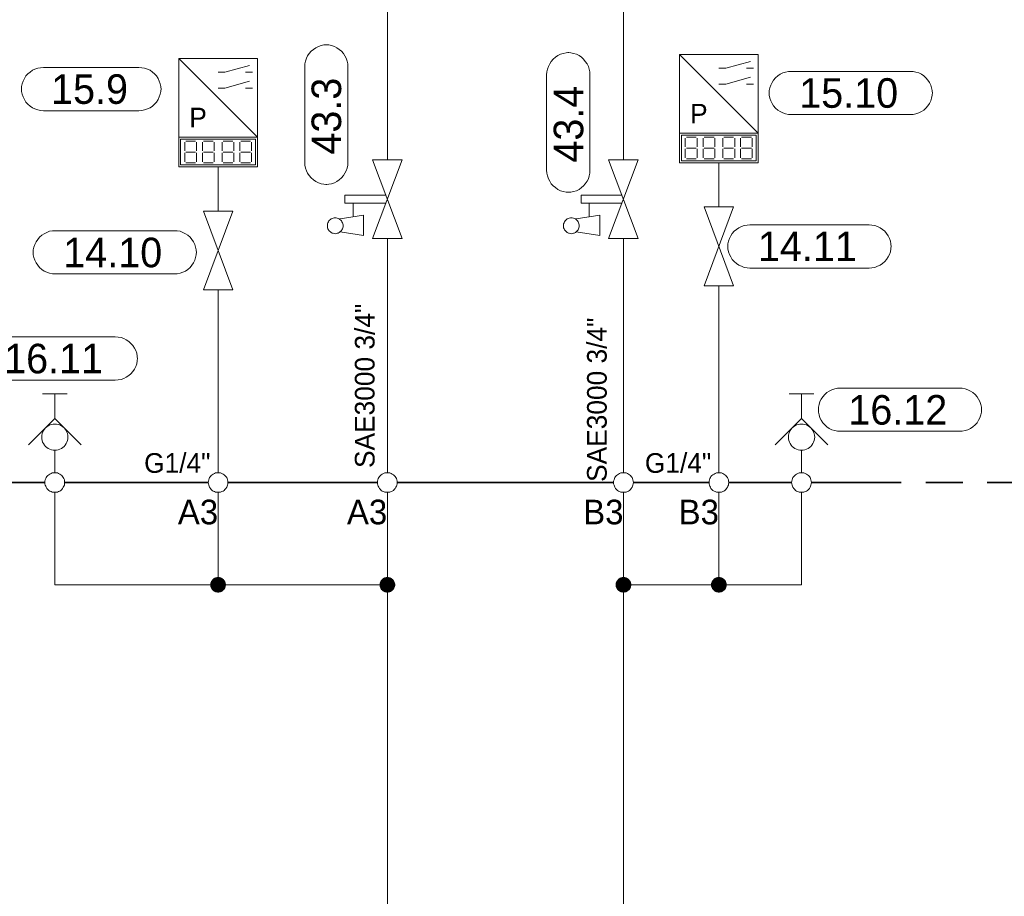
# Model space of a CAD drawing. Header units: millimetres. Extents: x 0 to 138, y 0 to 47.
# Tile 72 of 165: x 9.68 to 12.82, y 29.16 to 31.96. Entities that reach past the tile are written whole.
import ezdxf

# ---------------------------------------------------------------- set-up
doc = ezdxf.new("R2010")
doc.units = ezdxf.units.MM
for name, color, linetype in [('PDF_Geomertry', 7, 'Continuous'), ('PDF_Solid Fills', 7, 'Continuous'), ('PDF_Text', 7, 'Continuous')]:
    doc.layers.add(name, color=color, linetype=linetype)
doc.styles.add('PDF Arial', font='txt')

msp = doc.modelspace()

# ---------------------------------------------------------------- hatches: boundary and pattern name
at = {"layer": 'PDF_Solid Fills', "transparency": 33554559}
for points in [[(10.3118, 30.1554), (10.289, 30.1651), (10.2904, 30.1688)], [(10.3118, 30.1554), (10.2904, 30.1688), (10.2924, 30.1707)], [(10.3118, 30.1554), (10.2924, 30.1707), (10.2946, 30.1735)], [(10.3118, 30.1554), (10.2946, 30.1735), (10.2965, 30.1757)], [(10.3118, 30.1554), (10.2965, 30.1757), (10.2993, 30.1776)], [(10.3118, 30.1554), (10.2993, 30.1776), (10.3029, 30.179)], [(10.3118, 30.1554), (10.3029, 30.179), (10.3057, 30.1799)], [(10.3118, 30.1554), (10.3057, 30.1799), (10.309, 30.1804)], [(10.3118, 30.1554), (10.309, 30.1804), (10.3118, 30.1813)], [(10.3118, 30.1554), (10.3118, 30.1813), (10.3154, 30.1804)], [(10.3118, 30.1554), (10.3154, 30.1804), (10.3188, 30.1799)], [(10.3118, 30.1554), (10.3188, 30.1799), (10.3215, 30.179)], [(10.3118, 30.1554), (10.3215, 30.179), (10.3251, 30.1776)], [(10.3118, 30.1554), (10.3251, 30.1776), (10.3271, 30.1757)], [(10.3118, 30.1554), (10.3271, 30.1757), (10.3299, 30.1735)], [(10.3118, 30.1554), (10.3299, 30.1735), (10.3321, 30.1707)], [(10.3118, 30.1554), (10.3321, 30.1707), (10.334, 30.1688)], [(10.3118, 30.1554), (10.334, 30.1688), (10.3354, 30.1651)], [(10.8529, 30.1554), (10.8299, 30.1651), (10.8312, 30.1688)], [(10.8529, 30.1554), (10.8312, 30.1688), (10.8326, 30.1707)], [(10.8529, 30.1554), (10.8326, 30.1707), (10.8349, 30.1735)], [(10.8529, 30.1554), (10.8349, 30.1735), (10.8376, 30.1757)], [(10.8529, 30.1554), (10.8376, 30.1757), (10.8404, 30.1776)], [(10.8529, 30.1554), (10.8404, 30.1776), (10.8432, 30.179)], [(10.8529, 30.1554), (10.8432, 30.179), (10.8465, 30.1799)], [(10.8529, 30.1554), (10.8465, 30.1799), (10.8493, 30.1804)], [(10.8529, 30.1554), (10.8493, 30.1804), (10.8529, 30.1813)], [(10.8529, 30.1554), (10.8529, 30.1813), (10.8562, 30.1804)], [(10.8529, 30.1554), (10.8562, 30.1804), (10.859, 30.1799)], [(10.8529, 30.1554), (10.859, 30.1799), (10.8626, 30.179)], [(10.8529, 30.1554), (10.8626, 30.179), (10.8654, 30.1776)], [(10.8529, 30.1554), (10.8654, 30.1776), (10.8682, 30.1757)], [(10.8529, 30.1554), (10.8682, 30.1757), (10.871, 30.1735)], [(10.8529, 30.1554), (10.871, 30.1735), (10.8729, 30.1707)], [(10.8529, 30.1554), (10.8729, 30.1707), (10.8743, 30.1688)], [(10.8529, 30.1554), (10.8743, 30.1688), (10.8757, 30.1651)], [(11.6071, 30.1554), (11.584, 30.1651), (11.5854, 30.1688)], [(11.6071, 30.1554), (11.5854, 30.1688), (11.5876, 30.1707)], [(11.6071, 30.1554), (11.5876, 30.1707), (11.5896, 30.1735)], [(11.6071, 30.1554), (11.5896, 30.1735), (11.5918, 30.1757)], [(11.6071, 30.1554), (11.5918, 30.1757), (11.5946, 30.1776)], [(11.6071, 30.1554), (11.5946, 30.1776), (11.5974, 30.179)], [(11.6071, 30.1554), (11.5974, 30.179), (11.6007, 30.1799)], [(11.6071, 30.1554), (11.6007, 30.1799), (11.6043, 30.1804)], [(11.6071, 30.1554), (11.6043, 30.1804), (11.6071, 30.1813)], [(11.6071, 30.1554), (11.6071, 30.1813), (11.6104, 30.1804)], [(11.6071, 30.1554), (11.6104, 30.1804), (11.614, 30.1799)], [(11.6071, 30.1554), (11.614, 30.1799), (11.6168, 30.179)], [(11.6071, 30.1554), (11.6168, 30.179), (11.6196, 30.1776)], [(11.6071, 30.1554), (11.6196, 30.1776), (11.6224, 30.1757)], [(11.6071, 30.1554), (11.6224, 30.1757), (11.6251, 30.1735)], [(11.6071, 30.1554), (11.6251, 30.1735), (11.6271, 30.1707)], [(11.6071, 30.1554), (11.6271, 30.1707), (11.6293, 30.1688)], [(11.6071, 30.1554), (11.6293, 30.1688), (11.6307, 30.1651)], [(11.9118, 30.1554), (11.889, 30.1651), (11.8904, 30.1688)], [(11.9118, 30.1554), (11.8904, 30.1688), (11.8924, 30.1707)], [(11.9118, 30.1554), (11.8924, 30.1707), (11.8946, 30.1735)], [(11.9118, 30.1554), (11.8946, 30.1735), (11.8965, 30.1757)], [(11.9118, 30.1554), (11.8965, 30.1757), (11.8993, 30.1776)], [(11.9118, 30.1554), (11.8993, 30.1776), (11.9029, 30.179)], [(11.9118, 30.1554), (11.9029, 30.179), (11.9057, 30.1799)], [(11.9118, 30.1554), (11.9057, 30.1799), (11.909, 30.1804)], [(11.9118, 30.1554), (11.909, 30.1804), (11.9118, 30.1813)], [(11.9118, 30.1554), (11.9118, 30.1813), (11.9154, 30.1804)], [(11.9118, 30.1554), (11.9154, 30.1804), (11.9188, 30.1799)], [(11.9118, 30.1554), (11.9188, 30.1799), (11.9215, 30.179)], [(11.9118, 30.1554), (11.9215, 30.179), (11.9243, 30.1776)], [(11.9118, 30.1554), (11.9243, 30.1776), (11.9271, 30.1757)], [(11.9118, 30.1554), (11.9271, 30.1757), (11.9299, 30.1735)], [(11.9118, 30.1554), (11.9299, 30.1735), (11.9321, 30.1707)], [(11.9118, 30.1554), (11.9321, 30.1707), (11.934, 30.1688)], [(11.9118, 30.1554), (11.934, 30.1688), (11.9354, 30.1651)], [(10.3118, 30.1554), (10.2868, 30.1554), (10.2876, 30.159)], [(10.3118, 30.1554), (10.2876, 30.1526), (10.2868, 30.1554)], [(10.3118, 30.1554), (10.2876, 30.1624), (10.289, 30.1651)], [(10.3118, 30.1554), (10.2876, 30.159), (10.2876, 30.1624)], [(10.3118, 30.1554), (10.2876, 30.1493), (10.2876, 30.1526)], [(10.3118, 30.1554), (10.289, 30.1465), (10.2876, 30.1493)], [(10.3118, 30.1554), (10.2904, 30.1429), (10.289, 30.1465)], [(10.3118, 30.1554), (10.2924, 30.1401), (10.2904, 30.1429)], [(10.3118, 30.1554), (10.2946, 30.1382), (10.2924, 30.1401)], [(10.3118, 30.1554), (10.2965, 30.136), (10.2946, 30.1382)], [(10.3118, 30.1554), (10.2993, 30.134), (10.2965, 30.136)], [(10.3118, 30.1554), (10.3029, 30.1326), (10.2993, 30.134)], [(10.3118, 30.1554), (10.3057, 30.1313), (10.3029, 30.1326)], [(10.3118, 30.1554), (10.309, 30.1313), (10.3057, 30.1313)], [(10.3118, 30.1554), (10.3118, 30.1304), (10.309, 30.1313)], [(10.3118, 30.1554), (10.3354, 30.1651), (10.3363, 30.1624)], [(10.3118, 30.1554), (10.3363, 30.1624), (10.3368, 30.159)], [(10.3118, 30.1554), (10.3368, 30.159), (10.3376, 30.1554)], [(10.3118, 30.1554), (10.3154, 30.1313), (10.3118, 30.1304)], [(10.3118, 30.1554), (10.3188, 30.1313), (10.3154, 30.1313)], [(10.3118, 30.1554), (10.3215, 30.1326), (10.3188, 30.1313)], [(10.3118, 30.1554), (10.3251, 30.134), (10.3215, 30.1326)], [(10.3118, 30.1554), (10.3271, 30.136), (10.3251, 30.134)], [(10.3118, 30.1554), (10.3299, 30.1382), (10.3271, 30.136)], [(10.3118, 30.1554), (10.3321, 30.1401), (10.3299, 30.1382)], [(10.3118, 30.1554), (10.334, 30.1429), (10.3321, 30.1401)], [(10.3118, 30.1554), (10.3354, 30.1465), (10.334, 30.1429)], [(10.3118, 30.1554), (10.3363, 30.1493), (10.3354, 30.1465)], [(10.3118, 30.1554), (10.3368, 30.1526), (10.3363, 30.1493)], [(10.3118, 30.1554), (10.3376, 30.1554), (10.3368, 30.1526)], [(10.8529, 30.1554), (10.8279, 30.159), (10.8285, 30.1624)], [(10.8529, 30.1554), (10.8279, 30.1554), (10.8279, 30.159)], [(10.8529, 30.1554), (10.8279, 30.1526), (10.8279, 30.1554)], [(10.8529, 30.1554), (10.8285, 30.1493), (10.8279, 30.1526)], [(10.8529, 30.1554), (10.8285, 30.1624), (10.8299, 30.1651)], [(10.8529, 30.1554), (10.8299, 30.1465), (10.8285, 30.1493)], [(10.8529, 30.1554), (10.8312, 30.1429), (10.8299, 30.1465)], [(10.8529, 30.1554), (10.8326, 30.1401), (10.8312, 30.1429)], [(10.8529, 30.1554), (10.8349, 30.1382), (10.8326, 30.1401)], [(10.8529, 30.1554), (10.8376, 30.136), (10.8349, 30.1382)], [(10.8529, 30.1554), (10.8404, 30.134), (10.8376, 30.136)], [(10.8529, 30.1554), (10.8432, 30.1326), (10.8404, 30.134)], [(10.8529, 30.1554), (10.8465, 30.1313), (10.8432, 30.1326)], [(10.8529, 30.1554), (10.8493, 30.1313), (10.8465, 30.1313)], [(10.8529, 30.1554), (10.8529, 30.1304), (10.8493, 30.1313)], [(10.8529, 30.1554), (10.8757, 30.1651), (10.8771, 30.1624)], [(10.8529, 30.1554), (10.8771, 30.1624), (10.8779, 30.159)], [(10.8529, 30.1554), (10.8779, 30.159), (10.8779, 30.1554)], [(10.8529, 30.1554), (10.8562, 30.1313), (10.8529, 30.1304)], [(10.8529, 30.1554), (10.859, 30.1313), (10.8562, 30.1313)], [(10.8529, 30.1554), (10.8626, 30.1326), (10.859, 30.1313)], [(10.8529, 30.1554), (10.8654, 30.134), (10.8626, 30.1326)], [(10.8529, 30.1554), (10.8682, 30.136), (10.8654, 30.134)], [(10.8529, 30.1554), (10.871, 30.1382), (10.8682, 30.136)], [(10.8529, 30.1554), (10.8729, 30.1401), (10.871, 30.1382)], [(10.8529, 30.1554), (10.8743, 30.1429), (10.8729, 30.1401)], [(10.8529, 30.1554), (10.8757, 30.1465), (10.8743, 30.1429)], [(10.8529, 30.1554), (10.8771, 30.1493), (10.8757, 30.1465)], [(10.8529, 30.1554), (10.8779, 30.1526), (10.8771, 30.1493)], [(10.8529, 30.1554), (10.8779, 30.1554), (10.8779, 30.1526)], [(11.6071, 30.1554), (11.5821, 30.159), (11.5826, 30.1624)], [(11.6071, 30.1554), (11.5821, 30.1554), (11.5821, 30.159)], [(11.6071, 30.1554), (11.5821, 30.1526), (11.5821, 30.1554)], [(11.6071, 30.1554), (11.5826, 30.1493), (11.5821, 30.1526)], [(11.6071, 30.1554), (11.5826, 30.1624), (11.584, 30.1651)], [(11.6071, 30.1554), (11.584, 30.1465), (11.5826, 30.1493)], [(11.6071, 30.1554), (11.5854, 30.1429), (11.584, 30.1465)], [(11.6071, 30.1554), (11.5876, 30.1401), (11.5854, 30.1429)], [(11.6071, 30.1554), (11.5896, 30.1382), (11.5876, 30.1401)], [(11.6071, 30.1554), (11.5918, 30.136), (11.5896, 30.1382)], [(11.6071, 30.1554), (11.5946, 30.134), (11.5918, 30.136)], [(11.6071, 30.1554), (11.5974, 30.1326), (11.5946, 30.134)], [(11.6071, 30.1554), (11.6007, 30.1313), (11.5974, 30.1326)], [(11.6071, 30.1554), (11.6043, 30.1313), (11.6007, 30.1313)], [(11.6071, 30.1554), (11.6071, 30.1304), (11.6043, 30.1313)], [(11.6071, 30.1554), (11.6307, 30.1651), (11.6313, 30.1624)], [(11.6071, 30.1554), (11.6313, 30.1624), (11.6321, 30.159)], [(11.6071, 30.1554), (11.6321, 30.159), (11.6326, 30.1554)], [(11.6071, 30.1554), (11.6104, 30.1313), (11.6071, 30.1304)], [(11.6071, 30.1554), (11.614, 30.1313), (11.6104, 30.1313)], [(11.6071, 30.1554), (11.6168, 30.1326), (11.614, 30.1313)], [(11.6071, 30.1554), (11.6196, 30.134), (11.6168, 30.1326)], [(11.6071, 30.1554), (11.6224, 30.136), (11.6196, 30.134)], [(11.6071, 30.1554), (11.6251, 30.1382), (11.6224, 30.136)], [(11.6071, 30.1554), (11.6271, 30.1401), (11.6251, 30.1382)], [(11.6071, 30.1554), (11.6293, 30.1429), (11.6271, 30.1401)], [(11.6071, 30.1554), (11.6307, 30.1465), (11.6293, 30.1429)], [(11.6071, 30.1554), (11.6313, 30.1493), (11.6307, 30.1465)], [(11.6071, 30.1554), (11.6321, 30.1526), (11.6313, 30.1493)], [(11.6071, 30.1554), (11.6326, 30.1554), (11.6321, 30.1526)], [(11.9118, 30.1554), (11.8868, 30.159), (11.8876, 30.1624)], [(11.9118, 30.1554), (11.8868, 30.1554), (11.8868, 30.159)], [(11.9118, 30.1554), (11.8868, 30.1526), (11.8868, 30.1554)], [(11.9118, 30.1554), (11.8876, 30.1493), (11.8868, 30.1526)], [(11.9118, 30.1554), (11.8876, 30.1624), (11.889, 30.1651)], [(11.9118, 30.1554), (11.889, 30.1465), (11.8876, 30.1493)], [(11.9118, 30.1554), (11.8904, 30.1429), (11.889, 30.1465)], [(11.9118, 30.1554), (11.8924, 30.1401), (11.8904, 30.1429)], [(11.9118, 30.1554), (11.8946, 30.1382), (11.8924, 30.1401)], [(11.9118, 30.1554), (11.8965, 30.136), (11.8946, 30.1382)], [(11.9118, 30.1554), (11.8993, 30.134), (11.8965, 30.136)], [(11.9118, 30.1554), (11.9029, 30.1326), (11.8993, 30.134)], [(11.9118, 30.1554), (11.9057, 30.1313), (11.9029, 30.1326)], [(11.9118, 30.1554), (11.909, 30.1313), (11.9057, 30.1313)], [(11.9118, 30.1554), (11.9118, 30.1304), (11.909, 30.1313)], [(11.9118, 30.1554), (11.9354, 30.1651), (11.9363, 30.1624)], [(11.9118, 30.1554), (11.9363, 30.1624), (11.9368, 30.159)], [(11.9118, 30.1554), (11.9368, 30.159), (11.9376, 30.1554)], [(11.9118, 30.1554), (11.9154, 30.1313), (11.9118, 30.1304)], [(11.9118, 30.1554), (11.9188, 30.1313), (11.9154, 30.1313)], [(11.9118, 30.1554), (11.9215, 30.1326), (11.9188, 30.1313)], [(11.9118, 30.1554), (11.9243, 30.134), (11.9215, 30.1326)], [(11.9118, 30.1554), (11.9271, 30.136), (11.9243, 30.134)], [(11.9118, 30.1554), (11.9299, 30.1382), (11.9271, 30.136)], [(11.9118, 30.1554), (11.9321, 30.1401), (11.9299, 30.1382)], [(11.9118, 30.1554), (11.934, 30.1429), (11.9321, 30.1401)], [(11.9118, 30.1554), (11.9354, 30.1465), (11.934, 30.1429)], [(11.9118, 30.1554), (11.9363, 30.1493), (11.9354, 30.1465)], [(11.9118, 30.1554), (11.9368, 30.1526), (11.9363, 30.1493)], [(11.9118, 30.1554), (11.9376, 30.1554), (11.9368, 30.1526)]]:
    msp.add_hatch(color=256, dxfattribs=at).paths.add_polyline_path(points)

# ---------------------------------------------------------------- linework, layer by layer
at = {"layer": 'PDF_Geomertry', "lineweight": 15}
for points in [[(10.8529, 32.8304), (10.8529, 31.5138)], [(11.6071, 32.8304), (11.6071, 31.5138)], [(10.1863, 31.586), (10.1863, 31.4915), (10.4376, 31.4915), (10.4376, 31.586), (10.1863, 31.8374)], [(11.7862, 31.5985), (11.7862, 31.504), (12.0376, 31.504), (12.0376, 31.5985), (11.7862, 31.8499)], [(10.3118, 31.7938), (10.334, 31.7938), (10.4126, 31.8151)], [(11.9118, 31.8063), (11.934, 31.8063), (12.0126, 31.8285)], [(12.0001, 31.8063), (12.0224, 31.8063)], [(10.4001, 31.7938), (10.4224, 31.7938)], [(11.9118, 31.7554), (11.934, 31.7554), (12.0126, 31.7776)], [(10.3118, 31.7429), (10.334, 31.7429), (10.4126, 31.7651)], [(10.4001, 31.7429), (10.4224, 31.7429)], [(12.0001, 31.7554), (12.0224, 31.7554)], [(11.8085, 31.586), (11.8396, 31.586)], [(11.8646, 31.586), (11.8965, 31.586)], [(11.9279, 31.586), (11.959, 31.586)], [(11.984, 31.586), (12.016, 31.586)], [(10.2057, 31.5424), (10.2057, 31.5701)], [(10.2085, 31.5735), (10.2396, 31.5735)], [(10.2432, 31.5701), (10.2432, 31.5424)], [(10.2618, 31.5424), (10.2618, 31.5701)], [(10.2654, 31.5735), (10.2965, 31.5735)], [(10.2993, 31.5701), (10.2993, 31.5424)], [(10.3251, 31.5424), (10.3251, 31.5701)], [(10.3279, 31.5735), (10.359, 31.5735)], [(10.3626, 31.5701), (10.3626, 31.5424)], [(10.3813, 31.5424), (10.3813, 31.5701)], [(10.3849, 31.5735), (10.416, 31.5735)], [(10.4188, 31.5701), (10.4188, 31.5424)], [(11.8049, 31.5549), (11.8049, 31.5826)], [(11.8432, 31.5826), (11.8432, 31.5549)], [(11.8618, 31.5549), (11.8618, 31.5826)], [(11.8993, 31.5826), (11.8993, 31.5549)], [(11.9243, 31.5549), (11.9243, 31.5826)], [(11.9626, 31.5826), (11.9626, 31.5549)], [(11.9812, 31.5549), (11.9812, 31.5826)], [(12.0188, 31.5826), (12.0188, 31.5549)], [(10.2057, 31.5076), (10.2057, 31.536)], [(10.2085, 31.5388), (10.2396, 31.5388)], [(10.2432, 31.536), (10.2432, 31.5076)], [(10.2618, 31.5076), (10.2618, 31.536)], [(10.2654, 31.5388), (10.2965, 31.5388)], [(10.2993, 31.536), (10.2993, 31.5076)], [(10.3251, 31.5076), (10.3251, 31.536)], [(10.3279, 31.5388), (10.359, 31.5388)], [(10.3626, 31.536), (10.3626, 31.5076)], [(10.3813, 31.5076), (10.3813, 31.536)], [(10.3849, 31.5388), (10.416, 31.5388)], [(10.4188, 31.536), (10.4188, 31.5076)], [(11.8049, 31.5201), (11.8049, 31.5485)], [(11.8085, 31.5513), (11.8396, 31.5513)], [(11.8432, 31.5485), (11.8432, 31.5201)], [(11.8618, 31.5201), (11.8618, 31.5485)], [(11.8646, 31.5513), (11.8965, 31.5513)], [(11.8993, 31.5485), (11.8993, 31.5201)], [(11.9243, 31.5201), (11.9243, 31.5485)], [(11.9279, 31.5513), (11.959, 31.5513)], [(11.9626, 31.5485), (11.9626, 31.5201)], [(11.9812, 31.5201), (11.9812, 31.5485)], [(11.984, 31.5513), (12.016, 31.5513)], [(12.0188, 31.5485), (12.0188, 31.5201)], [(10.2396, 31.504), (10.2085, 31.504)], [(10.2965, 31.504), (10.2654, 31.504)], [(10.3118, 31.4915), (10.3118, 31.3499)], [(10.359, 31.504), (10.3279, 31.504)], [(10.416, 31.504), (10.3849, 31.504)], [(11.8396, 31.5165), (11.8085, 31.5165)], [(11.8965, 31.5165), (11.8646, 31.5165)], [(11.9118, 31.504), (11.9118, 31.3632)], [(11.959, 31.5165), (11.9279, 31.5165)], [(12.016, 31.5165), (11.984, 31.5165)], [(10.8465, 31.3757), (10.7174, 31.3757), (10.7174, 31.4007), (10.8465, 31.4007)], [(11.6007, 31.3757), (11.4724, 31.3757), (11.4724, 31.4007), (11.6007, 31.4007)], [(10.7432, 31.3313), (10.7432, 31.3757)], [(11.4974, 31.3313), (11.4974, 31.3757)], [(10.7021, 31.284), (10.7771, 31.2715), (10.7771, 31.3374), (10.7021, 31.3249)], [(11.4562, 31.284), (11.5321, 31.2715), (11.5321, 31.3374), (11.4562, 31.3249)], [(10.8529, 31.2624), (10.8529, 30.5138)], [(11.6071, 31.2624), (11.6071, 30.5138)], [(10.3118, 31.0985), (10.3118, 30.5138)], [(11.9118, 31.111), (11.9118, 30.5138)], [(9.6035, 30.9479), (9.9835, 30.9479), (9.9835, 30.9479), (9.9932, 30.9471), (10.0021, 30.9457), (10.0104, 30.9424), (10.0188, 30.9382), (10.0265, 30.9332), (10.0335, 30.9271), (10.0396, 30.9201), (10.0451, 30.9124), (10.0493, 30.904), (10.0521, 30.8957), (10.0535, 30.8868), (10.0543, 30.8771), (10.0543, 30.8804), (10.0535, 30.8715), (10.0521, 30.8618), (10.0493, 30.8535), (10.0451, 30.8451), (10.0396, 30.8374), (10.0335, 30.8304), (10.0265, 30.8243), (10.0188, 30.8193), (10.0104, 30.8151), (10.0021, 30.8118), (9.9932, 30.8104), (9.9835, 30.8096), (9.6035, 30.8096)], [(9.7507, 30.766), (9.8299, 30.766)], [(9.7904, 30.6868), (9.7904, 30.766)], [(12.1368, 30.766), (12.2154, 30.766)], [(12.1765, 30.6868), (12.1765, 30.766)], [(9.8743, 30.6035), (9.7904, 30.6868), (9.7062, 30.6035)], [(12.2599, 30.6035), (12.1765, 30.6868), (12.0924, 30.6035)], [(9.7904, 30.586), (9.7904, 30.561), (9.7904, 30.5138)], [(12.1765, 30.586), (12.1765, 30.561), (12.1765, 30.5138)], [(9.7904, 30.4513), (9.7904, 30.1554), (10.3118, 30.1554), (10.8529, 30.1554)], [(10.3118, 30.4513), (10.3118, 30.1554)], [(10.8529, 30.4513), (10.8529, 30.1554), (10.8529, 28.8638)], [(11.6071, 28.8638), (11.6071, 30.1554), (11.6071, 30.4513)], [(11.6071, 30.1554), (11.9118, 30.1554), (12.1765, 30.1554), (12.1765, 30.4513)], [(11.9118, 30.4513), (11.9118, 30.1554)]]:
    msp.add_lwpolyline(points, dxfattribs=at)
for points in [[(10.6562, 31.8813), (10.6654, 31.8813), (10.6743, 31.879), (10.6835, 31.8763), (10.6918, 31.8721), (10.6993, 31.8665), (10.7062, 31.861), (10.7126, 31.854), (10.7174, 31.8465), (10.7215, 31.8382), (10.7243, 31.829), (10.7265, 31.8201), (10.7271, 31.811), (10.7271, 31.5063), (10.7265, 31.4965), (10.7243, 31.4874), (10.7215, 31.479), (10.7174, 31.4707), (10.7126, 31.4632), (10.7062, 31.4563), (10.6993, 31.4499), (10.6918, 31.4443), (10.6835, 31.4401), (10.6743, 31.4374), (10.6654, 31.436), (10.6562, 31.4354), (10.6599, 31.4354), (10.6501, 31.436), (10.641, 31.4374), (10.6326, 31.4401), (10.6243, 31.4443), (10.6168, 31.4499), (10.6099, 31.4563), (10.6035, 31.4632), (10.5979, 31.4707), (10.5946, 31.479), (10.591, 31.4874), (10.5896, 31.4965), (10.589, 31.5063), (10.589, 31.811), (10.5896, 31.8201), (10.591, 31.829), (10.5946, 31.8382), (10.5979, 31.8465), (10.6035, 31.854), (10.6099, 31.861), (10.6168, 31.8665), (10.6243, 31.8721), (10.6326, 31.8763), (10.641, 31.879), (10.6501, 31.8813), (10.6599, 31.8813), (10.6562, 31.8813)], [(10.1863, 31.586), (10.4376, 31.586), (10.4376, 31.8374), (10.1863, 31.8374), (10.1863, 31.586)], [(11.4299, 31.8563), (11.439, 31.8554), (11.4479, 31.854), (11.4571, 31.8513), (11.4654, 31.8471), (11.4729, 31.8415), (11.4799, 31.8354), (11.4854, 31.8285), (11.491, 31.8207), (11.4951, 31.8124), (11.4979, 31.804), (11.5001, 31.7951), (11.5001, 31.7854), (11.5001, 31.4804), (11.5001, 31.4715), (11.4979, 31.4624), (11.4951, 31.4535), (11.491, 31.4451), (11.4854, 31.4374), (11.4799, 31.4304), (11.4729, 31.4249), (11.4654, 31.4193), (11.4571, 31.4151), (11.4479, 31.4124), (11.439, 31.4104), (11.4299, 31.4104), (11.4326, 31.4104), (11.4237, 31.4104), (11.4146, 31.4124), (11.4057, 31.4151), (11.3974, 31.4193), (11.3896, 31.4249), (11.3826, 31.4304), (11.3765, 31.4374), (11.3715, 31.4451), (11.3674, 31.4535), (11.3646, 31.4624), (11.3626, 31.4715), (11.3618, 31.4804), (11.3618, 31.7854), (11.3626, 31.7951), (11.3646, 31.804), (11.3674, 31.8124), (11.3715, 31.8207), (11.3765, 31.8285), (11.3826, 31.8354), (11.3896, 31.8415), (11.3974, 31.8471), (11.4057, 31.8513), (11.4146, 31.854), (11.4237, 31.8554), (11.4326, 31.8563), (11.4299, 31.8563)], [(11.7862, 31.5985), (12.0376, 31.5985), (12.0376, 31.8499), (11.7862, 31.8499), (11.7862, 31.5985)], [(10.059, 31.809), (10.0682, 31.8082), (10.0771, 31.8068), (10.0863, 31.804), (10.0946, 31.7999), (10.1021, 31.7943), (10.109, 31.7888), (10.1154, 31.7818), (10.1201, 31.7735), (10.1243, 31.7651), (10.1271, 31.7568), (10.1293, 31.7479), (10.1299, 31.7388), (10.1299, 31.7415), (10.1293, 31.7326), (10.1271, 31.7235), (10.1243, 31.7146), (10.1201, 31.7063), (10.1154, 31.6985), (10.109, 31.6915), (10.1021, 31.6854), (10.0946, 31.6804), (10.0863, 31.6763), (10.0771, 31.6735), (10.0682, 31.6715), (10.059, 31.6707), (9.7543, 31.6707), (9.7451, 31.6715), (9.7362, 31.6735), (9.7271, 31.6763), (9.7187, 31.6804), (9.7113, 31.6854), (9.7043, 31.6915), (9.6979, 31.6985), (9.6932, 31.7063), (9.689, 31.7146), (9.6863, 31.7235), (9.684, 31.7326), (9.6835, 31.7415), (9.6835, 31.7388), (9.684, 31.7479), (9.6863, 31.7568), (9.689, 31.7651), (9.6932, 31.7735), (9.6979, 31.7818), (9.7043, 31.7888), (9.7113, 31.7943), (9.7187, 31.7999), (9.7271, 31.804), (9.7362, 31.8068), (9.7451, 31.8082), (9.7543, 31.809), (10.059, 31.809)], [(12.5237, 31.7965), (12.5326, 31.7957), (12.5418, 31.7943), (12.5507, 31.7915), (12.559, 31.7874), (12.5668, 31.7818), (12.5737, 31.7757), (12.5799, 31.7687), (12.5849, 31.761), (12.589, 31.7526), (12.5918, 31.7443), (12.5937, 31.7354), (12.5946, 31.7257), (12.5946, 31.729), (12.5937, 31.7201), (12.5918, 31.711), (12.589, 31.7021), (12.5849, 31.6938), (12.5799, 31.686), (12.5737, 31.679), (12.5668, 31.6729), (12.559, 31.6679), (12.5507, 31.6638), (12.5418, 31.661), (12.5326, 31.659), (12.5237, 31.6582), (12.1432, 31.6582), (12.134, 31.659), (12.1251, 31.661), (12.116, 31.6638), (12.1076, 31.6679), (12.1001, 31.6729), (12.0932, 31.679), (12.0868, 31.686), (12.0821, 31.6938), (12.0779, 31.7021), (12.0751, 31.711), (12.0729, 31.7201), (12.0724, 31.729), (12.0724, 31.7257), (12.0729, 31.7354), (12.0751, 31.7443), (12.0779, 31.7526), (12.0821, 31.761), (12.0868, 31.7687), (12.0932, 31.7757), (12.1001, 31.7818), (12.1076, 31.7874), (12.116, 31.7915), (12.1251, 31.7943), (12.134, 31.7957), (12.1432, 31.7965), (12.5237, 31.7965)], [(11.7924, 31.5924), (12.0312, 31.5924), (12.0312, 31.5104), (11.7924, 31.5104), (11.7924, 31.5924)], [(10.1924, 31.5799), (10.4312, 31.5799), (10.4312, 31.4979), (10.1924, 31.4979), (10.1924, 31.5799)], [(10.8057, 31.2624), (10.9001, 31.5138), (10.8057, 31.5138), (10.9001, 31.2624), (10.8057, 31.2624)], [(11.5599, 31.2624), (11.6543, 31.5138), (11.5599, 31.5138), (11.6543, 31.2624), (11.5599, 31.2624)], [(10.2654, 31.0985), (10.359, 31.3499), (10.2654, 31.3499), (10.359, 31.0985), (10.2654, 31.0985)], [(11.8646, 31.111), (11.959, 31.3632), (11.8646, 31.3632), (11.959, 31.111), (11.8646, 31.111)], [(10.7113, 31.3035), (10.7113, 31.3063), (10.7104, 31.3096), (10.7099, 31.3124), (10.7076, 31.316), (10.7062, 31.3188), (10.7043, 31.3207), (10.7015, 31.3229), (10.6987, 31.3249), (10.696, 31.3263), (10.6924, 31.3276), (10.6896, 31.3285), (10.6863, 31.3285), (10.6826, 31.3285), (10.6799, 31.3276), (10.6765, 31.3263), (10.6737, 31.3249), (10.671, 31.3229), (10.6682, 31.3207), (10.666, 31.3188), (10.6646, 31.316), (10.6632, 31.3124), (10.6618, 31.3096), (10.6612, 31.3063), (10.6612, 31.3035), (10.6612, 31.2999), (10.6618, 31.2965), (10.6632, 31.2938), (10.6646, 31.2901), (10.666, 31.2882), (10.6682, 31.2854), (10.671, 31.2832), (10.6737, 31.2813), (10.6765, 31.2799), (10.6799, 31.279), (10.6826, 31.2785), (10.6863, 31.2776), (10.6896, 31.2785), (10.6924, 31.279), (10.696, 31.2799), (10.6987, 31.2813), (10.7015, 31.2832), (10.7043, 31.2854), (10.7062, 31.2882), (10.7076, 31.2901), (10.7099, 31.2938), (10.7104, 31.2965), (10.7113, 31.2999), (10.7113, 31.3035)], [(11.466, 31.3035), (11.4654, 31.3063), (11.4646, 31.3096), (11.464, 31.3124), (11.4626, 31.316), (11.4604, 31.3188), (11.4585, 31.3207), (11.4557, 31.3229), (11.4535, 31.3249), (11.4501, 31.3263), (11.4474, 31.3276), (11.4438, 31.3285), (11.4404, 31.3285), (11.4376, 31.3285), (11.434, 31.3276), (11.4312, 31.3263), (11.4279, 31.3249), (11.4251, 31.3229), (11.4229, 31.3207), (11.421, 31.3188), (11.4188, 31.316), (11.4174, 31.3124), (11.416, 31.3096), (11.416, 31.3063), (11.4154, 31.3035), (11.416, 31.2999), (11.416, 31.2965), (11.4174, 31.2938), (11.4188, 31.2901), (11.421, 31.2882), (11.4229, 31.2854), (11.4251, 31.2832), (11.4279, 31.2813), (11.4312, 31.2799), (11.434, 31.279), (11.4376, 31.2785), (11.4404, 31.2776), (11.4438, 31.2785), (11.4474, 31.279), (11.4501, 31.2799), (11.4535, 31.2813), (11.4557, 31.2832), (11.4585, 31.2854), (11.4604, 31.2882), (11.4626, 31.2901), (11.464, 31.2938), (11.4646, 31.2965), (11.4654, 31.2999), (11.466, 31.3035)], [(12.3918, 31.3063), (12.4007, 31.3054), (12.4099, 31.304), (12.4188, 31.3007), (12.4271, 31.2965), (12.4349, 31.2915), (12.4418, 31.2854), (12.4474, 31.2785), (12.4529, 31.2707), (12.4571, 31.2624), (12.4599, 31.254), (12.4618, 31.2451), (12.4626, 31.2354), (12.4626, 31.2388), (12.4618, 31.2299), (12.4599, 31.2201), (12.4571, 31.2118), (12.4529, 31.2035), (12.4474, 31.1957), (12.4418, 31.1887), (12.4349, 31.1826), (12.4271, 31.1776), (12.4188, 31.1735), (12.4099, 31.1701), (12.4007, 31.1688), (12.3918, 31.1679), (12.0112, 31.1679), (12.0021, 31.1688), (11.9932, 31.1701), (11.984, 31.1735), (11.9757, 31.1776), (11.9682, 31.1826), (11.9613, 31.1887), (11.9549, 31.1957), (11.9501, 31.2035), (11.946, 31.2118), (11.9432, 31.2201), (11.941, 31.2299), (11.9404, 31.2388), (11.9404, 31.2354), (11.941, 31.2451), (11.9432, 31.254), (11.946, 31.2624), (11.9501, 31.2707), (11.9549, 31.2785), (11.9613, 31.2854), (11.9682, 31.2915), (11.9757, 31.2965), (11.984, 31.3007), (11.9932, 31.304), (12.0021, 31.3054), (12.0112, 31.3063), (12.3918, 31.3063)], [(10.1724, 31.2874), (10.1812, 31.2868), (10.1904, 31.2854), (10.1993, 31.2818), (10.2076, 31.2776), (10.2154, 31.2729), (10.2224, 31.2665), (10.2285, 31.2596), (10.2335, 31.2521), (10.2376, 31.2437), (10.2404, 31.2346), (10.2424, 31.2257), (10.2432, 31.2165), (10.2432, 31.2201), (10.2424, 31.2104), (10.2404, 31.2013), (10.2376, 31.1929), (10.2335, 31.1846), (10.2285, 31.1771), (10.2224, 31.1701), (10.2154, 31.1638), (10.2076, 31.1582), (10.1993, 31.1549), (10.1904, 31.1513), (10.1812, 31.1499), (10.1724, 31.1493), (9.7918, 31.1493), (9.7826, 31.1499), (9.7737, 31.1513), (9.7646, 31.1549), (9.7563, 31.1582), (9.7487, 31.1638), (9.7418, 31.1701), (9.7362, 31.1771), (9.7307, 31.1846), (9.7265, 31.1929), (9.7237, 31.2013), (9.7215, 31.2104), (9.721, 31.2201), (9.721, 31.2165), (9.7215, 31.2257), (9.7237, 31.2346), (9.7265, 31.2437), (9.7307, 31.2521), (9.7362, 31.2596), (9.7418, 31.2665), (9.7487, 31.2729), (9.7563, 31.2776), (9.7646, 31.2818), (9.7737, 31.2854), (9.7826, 31.2868), (9.7918, 31.2874), (10.1724, 31.2874)], [(12.6807, 30.7846), (12.6896, 30.784), (12.6987, 30.7818), (12.7076, 30.779), (12.716, 30.7749), (12.7237, 30.7701), (12.7307, 30.7638), (12.7368, 30.7568), (12.7418, 30.7493), (12.746, 30.741), (12.7487, 30.7318), (12.7507, 30.7229), (12.7515, 30.7138), (12.7515, 30.7165), (12.7507, 30.7076), (12.7487, 30.6985), (12.746, 30.6896), (12.7418, 30.6818), (12.7368, 30.6735), (12.7307, 30.6665), (12.7237, 30.661), (12.716, 30.6554), (12.7076, 30.6513), (12.6987, 30.6485), (12.6896, 30.6465), (12.6807, 30.6465), (12.3001, 30.6465), (12.291, 30.6465), (12.2821, 30.6485), (12.2729, 30.6513), (12.2646, 30.6554), (12.2571, 30.661), (12.2501, 30.6665), (12.2446, 30.6735), (12.239, 30.6818), (12.2349, 30.6896), (12.2321, 30.6985), (12.2299, 30.7076), (12.2299, 30.7165), (12.2299, 30.7138), (12.2299, 30.7229), (12.2321, 30.7318), (12.2349, 30.741), (12.239, 30.7493), (12.2446, 30.7568), (12.2501, 30.7638), (12.2571, 30.7701), (12.2646, 30.7749), (12.2729, 30.779), (12.2821, 30.7818), (12.291, 30.784), (12.3001, 30.7846), (12.6807, 30.7846)], [(9.8321, 30.6276), (9.8321, 30.6332), (9.8307, 30.6388), (9.8293, 30.6437), (9.8265, 30.6485), (9.8237, 30.6535), (9.8201, 30.6576), (9.816, 30.661), (9.8113, 30.6638), (9.8062, 30.6665), (9.8015, 30.6679), (9.796, 30.6693), (9.7904, 30.6693), (9.7849, 30.6693), (9.7793, 30.6679), (9.7743, 30.6665), (9.7696, 30.6638), (9.7646, 30.661), (9.7604, 30.6576), (9.7571, 30.6535), (9.7543, 30.6485), (9.7515, 30.6437), (9.7501, 30.6388), (9.7487, 30.6332), (9.7487, 30.6276), (9.7487, 30.6221), (9.7501, 30.6165), (9.7515, 30.6118), (9.7543, 30.6068), (9.7571, 30.6021), (9.7604, 30.5979), (9.7646, 30.5943), (9.7696, 30.5915), (9.7743, 30.5888), (9.7793, 30.5874), (9.7849, 30.586), (9.7904, 30.586), (9.796, 30.586), (9.8015, 30.5874), (9.8062, 30.5888), (9.8113, 30.5915), (9.816, 30.5943), (9.8201, 30.5979), (9.8237, 30.6021), (9.8265, 30.6068), (9.8293, 30.6118), (9.8307, 30.6165), (9.8321, 30.6221), (9.8321, 30.6276)], [(12.2182, 30.6276), (12.2174, 30.6332), (12.2168, 30.6388), (12.2146, 30.6437), (12.2126, 30.6485), (12.209, 30.6535), (12.2057, 30.6576), (12.2015, 30.661), (12.1974, 30.6638), (12.1924, 30.6665), (12.1868, 30.6679), (12.1812, 30.6693), (12.1765, 30.6693), (12.171, 30.6693), (12.1654, 30.6679), (12.1604, 30.6665), (12.1549, 30.6638), (12.1507, 30.661), (12.1465, 30.6576), (12.1432, 30.6535), (12.1396, 30.6485), (12.1376, 30.6437), (12.1354, 30.6388), (12.1349, 30.6332), (12.134, 30.6276), (12.1349, 30.6221), (12.1354, 30.6165), (12.1376, 30.6118), (12.1396, 30.6068), (12.1432, 30.6021), (12.1465, 30.5979), (12.1507, 30.5943), (12.1549, 30.5915), (12.1604, 30.5888), (12.1654, 30.5874), (12.171, 30.586), (12.1765, 30.586), (12.1812, 30.586), (12.1868, 30.5874), (12.1924, 30.5888), (12.1974, 30.5915), (12.2015, 30.5943), (12.2057, 30.5979), (12.209, 30.6021), (12.2126, 30.6068), (12.2146, 30.6118), (12.2168, 30.6165), (12.2174, 30.6221), (12.2182, 30.6276)], [(9.8215, 30.4826), (9.8215, 30.4868), (9.821, 30.491), (9.8196, 30.4951), (9.8174, 30.4985), (9.8154, 30.5021), (9.8126, 30.5049), (9.8099, 30.5076), (9.8062, 30.5096), (9.8021, 30.5118), (9.7987, 30.5132), (9.7946, 30.5138), (9.7904, 30.5138), (9.7862, 30.5138), (9.7821, 30.5132), (9.7785, 30.5118), (9.7743, 30.5096), (9.7715, 30.5076), (9.7682, 30.5049), (9.7654, 30.5021), (9.7632, 30.4985), (9.7612, 30.4951), (9.7599, 30.491), (9.759, 30.4868), (9.759, 30.4826), (9.759, 30.4785), (9.7599, 30.4743), (9.7612, 30.4707), (9.7632, 30.4674), (9.7654, 30.4638), (9.7682, 30.4604), (9.7715, 30.4576), (9.7743, 30.4554), (9.7785, 30.4535), (9.7821, 30.4521), (9.7862, 30.4513), (9.7904, 30.4513), (9.7946, 30.4513), (9.7987, 30.4521), (9.8021, 30.4535), (9.8062, 30.4554), (9.8099, 30.4576), (9.8126, 30.4604), (9.8154, 30.4638), (9.8174, 30.4674), (9.8196, 30.4707), (9.821, 30.4743), (9.8215, 30.4785), (9.8215, 30.4826)], [(10.3437, 30.4826), (10.3432, 30.4868), (10.3424, 30.491), (10.341, 30.4951), (10.3396, 30.4985), (10.3368, 30.5021), (10.334, 30.5049), (10.3312, 30.5076), (10.3279, 30.5096), (10.3243, 30.5118), (10.3201, 30.5132), (10.316, 30.5138), (10.3118, 30.5138), (10.3085, 30.5138), (10.3043, 30.5132), (10.3001, 30.5118), (10.2965, 30.5096), (10.2932, 30.5076), (10.2896, 30.5049), (10.2876, 30.5021), (10.2849, 30.4985), (10.2835, 30.4951), (10.2821, 30.491), (10.2812, 30.4868), (10.2807, 30.4826), (10.2812, 30.4785), (10.2821, 30.4743), (10.2835, 30.4707), (10.2849, 30.4674), (10.2876, 30.4638), (10.2896, 30.4604), (10.2932, 30.4576), (10.2965, 30.4554), (10.3001, 30.4535), (10.3043, 30.4521), (10.3085, 30.4513), (10.3118, 30.4513), (10.316, 30.4513), (10.3201, 30.4521), (10.3243, 30.4535), (10.3279, 30.4554), (10.3312, 30.4576), (10.334, 30.4604), (10.3368, 30.4638), (10.3396, 30.4674), (10.341, 30.4707), (10.3424, 30.4743), (10.3432, 30.4785), (10.3437, 30.4826)], [(10.884, 30.4826), (10.884, 30.4868), (10.8835, 30.491), (10.8821, 30.4951), (10.8799, 30.4985), (10.8779, 30.5021), (10.8751, 30.5049), (10.8724, 30.5076), (10.8687, 30.5096), (10.8646, 30.5118), (10.8612, 30.5132), (10.8571, 30.5138), (10.8529, 30.5138), (10.8487, 30.5138), (10.8446, 30.5132), (10.841, 30.5118), (10.8368, 30.5096), (10.8335, 30.5076), (10.8307, 30.5049), (10.8279, 30.5021), (10.8257, 30.4985), (10.8237, 30.4951), (10.8224, 30.491), (10.8215, 30.4868), (10.8215, 30.4826), (10.8215, 30.4785), (10.8224, 30.4743), (10.8237, 30.4707), (10.8257, 30.4674), (10.8279, 30.4638), (10.8307, 30.4604), (10.8335, 30.4576), (10.8368, 30.4554), (10.841, 30.4535), (10.8446, 30.4521), (10.8487, 30.4513), (10.8529, 30.4513), (10.8571, 30.4513), (10.8612, 30.4521), (10.8646, 30.4535), (10.8687, 30.4554), (10.8724, 30.4576), (10.8751, 30.4604), (10.8779, 30.4638), (10.8799, 30.4674), (10.8821, 30.4707), (10.8835, 30.4743), (10.884, 30.4785), (10.884, 30.4826)], [(11.639, 30.4826), (11.6382, 30.4868), (11.6376, 30.491), (11.6362, 30.4951), (11.6349, 30.4985), (11.6321, 30.5021), (11.6293, 30.5049), (11.6265, 30.5076), (11.6229, 30.5096), (11.6196, 30.5118), (11.6154, 30.5132), (11.6112, 30.5138), (11.6071, 30.5138), (11.6029, 30.5138), (11.5993, 30.5132), (11.5951, 30.5118), (11.5918, 30.5096), (11.5882, 30.5076), (11.5849, 30.5049), (11.5821, 30.5021), (11.5799, 30.4985), (11.5785, 30.4951), (11.5771, 30.491), (11.5757, 30.4868), (11.5757, 30.4826), (11.5757, 30.4785), (11.5771, 30.4743), (11.5785, 30.4707), (11.5799, 30.4674), (11.5821, 30.4638), (11.5849, 30.4604), (11.5882, 30.4576), (11.5918, 30.4554), (11.5951, 30.4535), (11.5993, 30.4521), (11.6029, 30.4513), (11.6071, 30.4513), (11.6112, 30.4513), (11.6154, 30.4521), (11.6196, 30.4535), (11.6229, 30.4554), (11.6265, 30.4576), (11.6293, 30.4604), (11.6321, 30.4638), (11.6349, 30.4674), (11.6362, 30.4707), (11.6376, 30.4743), (11.6382, 30.4785), (11.639, 30.4826)], [(11.9438, 30.4826), (11.9432, 30.4868), (11.9424, 30.491), (11.941, 30.4951), (11.9396, 30.4985), (11.9368, 30.5021), (11.934, 30.5049), (11.9312, 30.5076), (11.9279, 30.5096), (11.9243, 30.5118), (11.9201, 30.5132), (11.916, 30.5138), (11.9118, 30.5138), (11.9076, 30.5138), (11.9043, 30.5132), (11.9001, 30.5118), (11.8965, 30.5096), (11.8932, 30.5076), (11.8896, 30.5049), (11.8868, 30.5021), (11.8849, 30.4985), (11.8835, 30.4951), (11.8821, 30.491), (11.8813, 30.4868), (11.8807, 30.4826), (11.8813, 30.4785), (11.8821, 30.4743), (11.8835, 30.4707), (11.8849, 30.4674), (11.8868, 30.4638), (11.8896, 30.4604), (11.8932, 30.4576), (11.8965, 30.4554), (11.9001, 30.4535), (11.9043, 30.4521), (11.9076, 30.4513), (11.9118, 30.4513), (11.916, 30.4513), (11.9201, 30.4521), (11.9243, 30.4535), (11.9279, 30.4554), (11.9312, 30.4576), (11.934, 30.4604), (11.9368, 30.4638), (11.9396, 30.4674), (11.941, 30.4707), (11.9424, 30.4743), (11.9432, 30.4785), (11.9438, 30.4826)], [(12.2076, 30.4826), (12.2071, 30.4868), (12.2062, 30.491), (12.2049, 30.4951), (12.2035, 30.4985), (12.2015, 30.5021), (12.1987, 30.5049), (12.1951, 30.5076), (12.1918, 30.5096), (12.1882, 30.5118), (12.184, 30.5132), (12.1807, 30.5138), (12.1765, 30.5138), (12.1724, 30.5138), (12.1682, 30.5132), (12.164, 30.5118), (12.1604, 30.5096), (12.1571, 30.5076), (12.1543, 30.5049), (12.1515, 30.5021), (12.1487, 30.4985), (12.1474, 30.4951), (12.146, 30.491), (12.1451, 30.4868), (12.1446, 30.4826), (12.1451, 30.4785), (12.146, 30.4743), (12.1474, 30.4707), (12.1487, 30.4674), (12.1515, 30.4638), (12.1543, 30.4604), (12.1571, 30.4576), (12.1604, 30.4554), (12.164, 30.4535), (12.1682, 30.4521), (12.1724, 30.4513), (12.1765, 30.4513), (12.1807, 30.4513), (12.184, 30.4521), (12.1882, 30.4535), (12.1918, 30.4554), (12.1951, 30.4576), (12.1987, 30.4604), (12.2015, 30.4638), (12.2035, 30.4674), (12.2049, 30.4707), (12.2062, 30.4743), (12.2071, 30.4785), (12.2076, 30.4826)]]:
    msp.add_lwpolyline(points, close=True, dxfattribs=at)
at = {"layer": 'PDF_Geomertry', "lineweight": 35}
for points in [[(9.366, 30.4826), (9.759, 30.4826)], [(9.8215, 30.4826), (10.2807, 30.4826)], [(10.3437, 30.4826), (10.8215, 30.4826)], [(10.884, 30.4826), (11.5757, 30.4826)], [(11.639, 30.4826), (11.8807, 30.4826)], [(11.9438, 30.4826), (12.1446, 30.4826)], [(12.2076, 30.4826), (12.4946, 30.4826)], [(12.5729, 30.4826), (12.691, 30.4826)], [(12.7696, 30.4826), (13.0562, 30.4826)]]:
    msp.add_lwpolyline(points, dxfattribs=at)
at = {"layer": 'PDF_Geomertry', "lineweight": 0}
for points in [[(10.2993, 30.1554), (10.2993, 30.154), (10.3001, 30.1526), (10.3007, 30.1513), (10.3015, 30.1493), (10.3021, 30.1479), (10.3035, 30.1471), (10.3043, 30.1457), (10.3057, 30.1451), (10.3076, 30.1443), (10.309, 30.1437), (10.3104, 30.1437), (10.3118, 30.1429), (10.314, 30.1437), (10.3154, 30.1437), (10.3168, 30.1443), (10.3182, 30.1451), (10.3196, 30.1457), (10.321, 30.1471), (10.3224, 30.1479), (10.3229, 30.1493), (10.3237, 30.1513), (10.3243, 30.1526), (10.3243, 30.154), (10.3251, 30.1554), (10.3243, 30.1576), (10.3243, 30.159), (10.3237, 30.1604), (10.3229, 30.1624), (10.3224, 30.1632), (10.321, 30.1646), (10.3196, 30.166), (10.3182, 30.1665), (10.3168, 30.1674), (10.3154, 30.1679), (10.314, 30.1679), (10.3118, 30.1688), (10.3104, 30.1679), (10.309, 30.1679), (10.3076, 30.1674), (10.3057, 30.1665), (10.3043, 30.166), (10.3035, 30.1646), (10.3021, 30.1632), (10.3015, 30.1624), (10.3007, 30.1604), (10.3001, 30.159), (10.2993, 30.1576), (10.2993, 30.1554)], [(10.8404, 30.1554), (10.8404, 30.154), (10.8404, 30.1526), (10.841, 30.1513), (10.8418, 30.1493), (10.8432, 30.1479), (10.8437, 30.1471), (10.8451, 30.1457), (10.8465, 30.1451), (10.8479, 30.1443), (10.8493, 30.1437), (10.8515, 30.1437), (10.8529, 30.1429), (10.8543, 30.1437), (10.8562, 30.1437), (10.8576, 30.1443), (10.859, 30.1451), (10.8604, 30.1457), (10.8618, 30.1471), (10.8626, 30.1479), (10.864, 30.1493), (10.8646, 30.1513), (10.8646, 30.1526), (10.8654, 30.154), (10.8654, 30.1554), (10.8654, 30.1576), (10.8646, 30.159), (10.8646, 30.1604), (10.864, 30.1624), (10.8626, 30.1632), (10.8618, 30.1646), (10.8604, 30.166), (10.859, 30.1665), (10.8576, 30.1674), (10.8562, 30.1679), (10.8543, 30.1679), (10.8529, 30.1688), (10.8515, 30.1679), (10.8493, 30.1679), (10.8479, 30.1674), (10.8465, 30.1665), (10.8451, 30.166), (10.8437, 30.1646), (10.8432, 30.1632), (10.8418, 30.1624), (10.841, 30.1604), (10.8404, 30.159), (10.8404, 30.1576), (10.8404, 30.1554)], [(11.5946, 30.1554), (11.5946, 30.154), (11.5951, 30.1526), (11.596, 30.1513), (11.5965, 30.1493), (11.5974, 30.1479), (11.5987, 30.1471), (11.5993, 30.1457), (11.6007, 30.1451), (11.6021, 30.1443), (11.6043, 30.1437), (11.6057, 30.1437), (11.6071, 30.1429), (11.609, 30.1437), (11.6104, 30.1437), (11.6118, 30.1443), (11.6132, 30.1451), (11.6146, 30.1457), (11.616, 30.1471), (11.6174, 30.1479), (11.6182, 30.1493), (11.6187, 30.1513), (11.6196, 30.1526), (11.6196, 30.154), (11.6196, 30.1554), (11.6196, 30.1576), (11.6196, 30.159), (11.6187, 30.1604), (11.6182, 30.1624), (11.6174, 30.1632), (11.616, 30.1646), (11.6146, 30.166), (11.6132, 30.1665), (11.6118, 30.1674), (11.6104, 30.1679), (11.609, 30.1679), (11.6071, 30.1688), (11.6057, 30.1679), (11.6043, 30.1679), (11.6021, 30.1674), (11.6007, 30.1665), (11.5993, 30.166), (11.5987, 30.1646), (11.5974, 30.1632), (11.5965, 30.1624), (11.596, 30.1604), (11.5951, 30.159), (11.5946, 30.1576), (11.5946, 30.1554)], [(11.8993, 30.1554), (11.8993, 30.154), (11.9001, 30.1526), (11.9007, 30.1513), (11.9015, 30.1493), (11.9021, 30.1479), (11.9035, 30.1471), (11.9043, 30.1457), (11.9057, 30.1451), (11.9071, 30.1443), (11.909, 30.1437), (11.9104, 30.1437), (11.9118, 30.1429), (11.914, 30.1437), (11.9154, 30.1437), (11.9168, 30.1443), (11.9182, 30.1451), (11.9196, 30.1457), (11.921, 30.1471), (11.9224, 30.1479), (11.9229, 30.1493), (11.9237, 30.1513), (11.9243, 30.1526), (11.9243, 30.154), (11.9243, 30.1554), (11.9243, 30.1576), (11.9243, 30.159), (11.9237, 30.1604), (11.9229, 30.1624), (11.9224, 30.1632), (11.921, 30.1646), (11.9196, 30.166), (11.9182, 30.1665), (11.9168, 30.1674), (11.9154, 30.1679), (11.914, 30.1679), (11.9118, 30.1688), (11.9104, 30.1679), (11.909, 30.1679), (11.9071, 30.1674), (11.9057, 30.1665), (11.9043, 30.166), (11.9035, 30.1646), (11.9021, 30.1632), (11.9015, 30.1624), (11.9007, 30.1604), (11.9001, 30.159), (11.8993, 30.1576), (11.8993, 30.1554)]]:
    msp.add_lwpolyline(points, close=True, dxfattribs=at)

# ---------------------------------------------------------------- texts
at = {"layer": 'PDF_Text', "attachment_point": 7, "style": 'PDF Arial'}
for s, insert, char_height in [('15.9', (9.7785, 31.6913), 0.09445), ('15.10', (12.1688, 31.6788), 0.09445), ('P', (11.8201, 31.6299), 0.0628), ('P', (10.2201, 31.6174), 0.0628), ('14.11', (12.0368, 31.1901), 0.09445), ('14.10', (9.8174, 31.1691), 0.09445), ('16.11', (9.6285, 30.8302), 0.09445), ('16.12', (12.3257, 30.6663), 0.09445), ('G1/4"', (10.0757, 30.5127), 0.06283), ('G1/4"', (11.6757, 30.5127), 0.06283), ('A3', (10.1835, 30.3479), 0.07874), ('A3', (10.7237, 30.3479), 0.07874), ('B3', (11.4785, 30.3479), 0.07874), ('B3', (11.7835, 30.3479), 0.07874)]:
    msp.add_mtext(s, dxfattribs=dict(at, insert=insert, char_height=char_height))
at = {"layer": 'PDF_Text', "attachment_point": 7, "rotation": 90, "style": 'PDF Arial'}
for s, insert, char_height in [('43.3', (10.7065, 31.5304), 0.09445), ('43.4', (11.4801, 31.5049), 0.09445), ('SAE3000 3/4"', (10.8129, 30.529), 0.062833), ('SAE3000 3/4"', (11.5546, 30.4846), 0.062833)]:
    msp.add_mtext(s, dxfattribs=dict(at, insert=insert, char_height=char_height))

doc.saveas('drawing.dxf')
